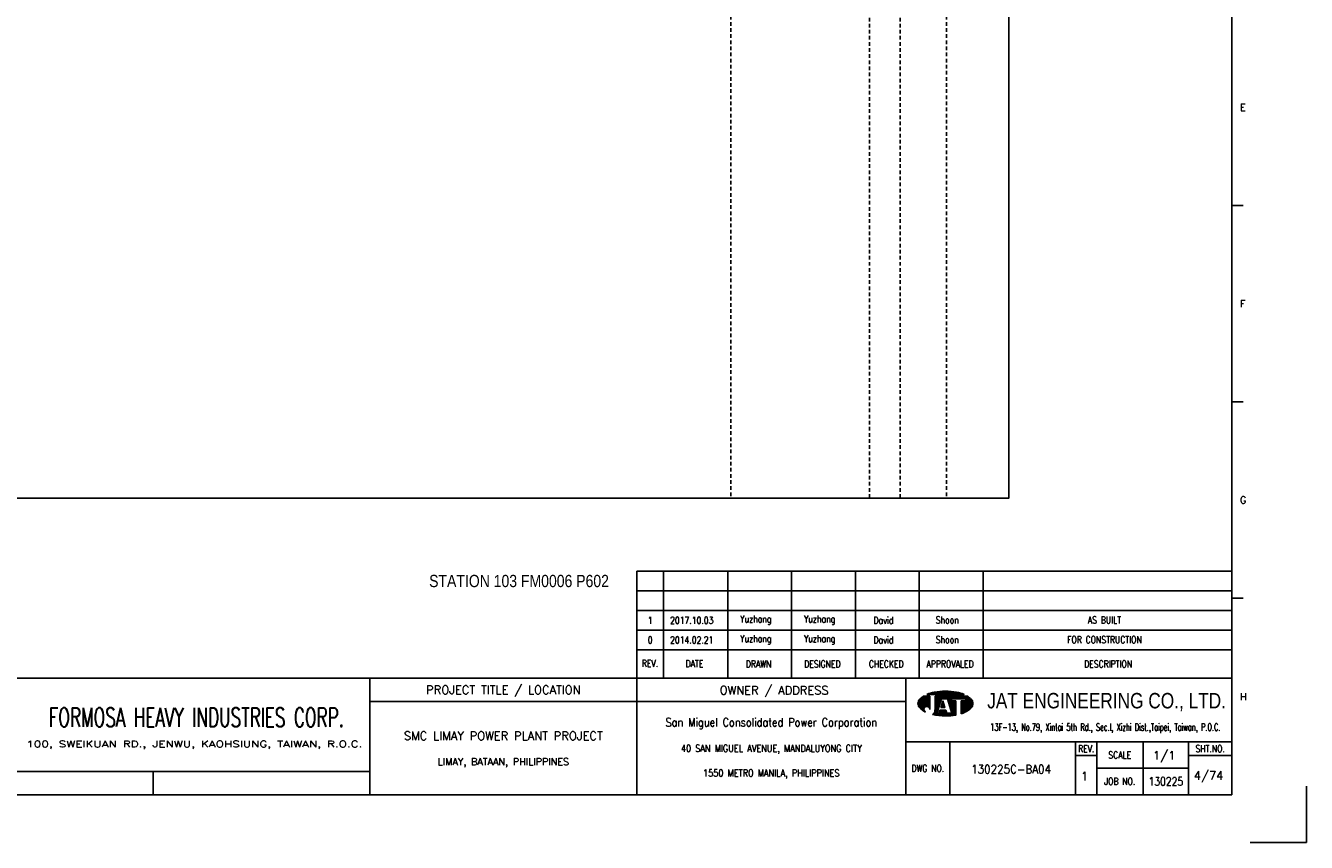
# Model space of a CAD drawing. Extents: x 1014 to 1980, y -77 to 606.
# Tile 2 of 3: x 1456 to 1980, y -77 to 258. Entities that reach past the tile are written whole.
import ezdxf
from ezdxf.enums import TextEntityAlignment as Align

# ---------------------------------------------------------------- set-up
doc = ezdxf.new("R2010")
doc.units = 0
doc.header["$MEASUREMENT"] = 0
doc.linetypes.add('HIDDEN', pattern=[4, 1.5, -1, 1.5])
doc.layers.get('0').update_dxf_attribs({"linetype": 'CONTINUOUS'})
doc.layers.get('DEFPOINTS').update_dxf_attribs({"linetype": 'CONTINUOUS'})
for name, color, linetype in [('B_DIM', 7, 'CONTINUOUS'), ('CON', 4, 'CONTINUOUS'), ('DCS', 7, 'CONTINUOUS'), ('HID', 2, 'HIDDEN'), ('T', 2, 'CONTINUOUS'), ('TEXT', 7, 'CONTINUOUS'), ('圖框CON', 4, 'CONTINUOUS'), ('框線', 6, 'CONTINUOUS')]:
    doc.layers.add(name, color=color, linetype=linetype)
doc.styles.add('AEH', font='simplex', dxfattribs={"width": 0.8, "bigfont": 'ae'})
doc.styles.add('DAYUKP', font='complex', dxfattribs={"bigfont": 'DAYUKP.SHX'})
doc.styles.add('E2', font='simplex.shx', dxfattribs={"height": 2})
doc.styles.add('E3', font='simplex.shx', dxfattribs={"height": 3})
doc.styles.add('ROMANS', font='romans', dxfattribs={"width": 0.8})
doc.styles.add('style3', font='ARIALN.TTF')
doc.styles.add('WMF-Arial0', font='arial.ttf')

# ---------------------------------------------------------------- blocks, each defined once
blk = doc.blocks.new('1880-TITLE_BLK')
at = {"layer": 'TEXT', "color": 2, "linetype": 'Continuous', "style": 'E3'}
for tag, p in [('SCALE', (790.95, 31.17)), ('DWG_NO', (736.41, 26.44)), ('REV', (762.59, 23.97)), ('SHT_NO', (806.74, 23.97))]:
    blk.add_attdef(tag, text='', height=3, dxfattribs=at).set_placement(p, align=Align.MIDDLE)
at = {"layer": 'TEXT', "linetype": 'Continuous', "style": 'E2', "width": 0.6}
for tag, p in [('REV_DATE', (418.65, 19.76)), ('APPR_DATE', (492.93, 19.76))]:
    blk.add_attdef(tag, text='', height=2, dxfattribs=at).set_placement(p, align=Align.MIDDLE_LEFT)
blk = doc.blocks.new('1')
at = {"layer": 'B_DIM'}
for p, q in [((2181.53, 118.11), (1938.08, 118.11)), ((1938.08, 74.29), (1938.08, 118.11)), ((1948.92, 74.29), (1948.92, 118.11)), ((1975.28, 74.29), (1975.28, 118.11)), ((2001.39, 74.29), (2001.39, 118.11)), ((2027.5, 74.29), (2027.5, 118.11)), ((2053.62, 74.29), (2053.62, 118.11)), ((2079.73, 74.29), (2079.73, 118.11)), ((2181.53, 110.07), (1938.08, 110.07)), ((1938.08, 77.93), (1938.08, 104.33)), ((2181.53, 102.03), (1938.08, 102.03)), ((2181.53, 93.99), (1938.08, 93.99)), ((2181.53, 85.95), (1938.08, 85.95))]:
    blk.add_line(p, q, dxfattribs=at)
at = {"layer": 'DEFPOINTS'}
blk.add_lwpolyline([(2189, 7.08), (2211.97, 7.08), (2211.97, 30.05)], dxfattribs=at)
at = {"layer": 'T', "color": 0, "lineweight": -3}
for p, q in [((2057.61, 67.67), (2058.11, 68.18)), ((2057.83, 67.67), (2058.43, 68.27)), ((2058.05, 67.67), (2058.73, 68.35)), ((2058.27, 67.67), (2059.03, 68.43)), ((2058.49, 67.67), (2059.32, 68.49)), ((2058.72, 67.67), (2059.6, 68.55)), ((2058.94, 67.67), (2059.87, 68.6)), ((2059.16, 67.67), (2060.14, 68.65)), ((2059.38, 67.67), (2060.41, 68.7)), ((2059.6, 67.67), (2060.67, 68.74)), ((2059.82, 67.67), (2060.93, 68.77)), ((2060.05, 67.67), (2061.18, 68.81)), ((2060.27, 67.67), (2061.44, 68.84)), ((2060.49, 67.67), (2061.69, 68.87)), ((2060.71, 67.67), (2061.93, 68.89)), ((2060.93, 67.67), (2062.18, 68.91)), ((2061.15, 67.67), (2062.42, 68.93)), ((2061.38, 67.67), (2062.66, 68.95)), ((2061.6, 67.67), (2062.89, 68.97)), ((2061.82, 67.67), (2063.13, 68.98)), ((2062.04, 67.67), (2063.36, 68.99)), ((2062.26, 67.67), (2063.59, 69)), ((2062.48, 67.67), (2063.82, 69)), ((2062.71, 67.67), (2064.04, 69.01)), ((2062.93, 67.67), (2064.27, 69.01)), ((2063.15, 67.67), (2064.49, 69.01)), ((2063.37, 67.67), (2064.71, 69.01)), ((2063.59, 67.67), (2064.92, 69)), ((2063.81, 67.67), (2065.14, 69)), ((2064.04, 67.67), (2065.35, 68.99)), ((2064.26, 67.67), (2065.56, 68.98)), ((2064.48, 67.67), (2065.78, 68.97)), ((2064.7, 67.67), (2065.98, 68.95)), ((2064.92, 67.67), (2066.19, 68.94)), ((2065.14, 67.67), (2066.4, 68.92)), ((2065.37, 67.67), (2066.6, 68.9)), ((2065.59, 67.67), (2066.8, 68.88)), ((2065.81, 67.67), (2067, 68.86)), ((2066.03, 67.67), (2067.2, 68.84)), ((2066.25, 67.67), (2067.4, 68.82)), ((2066.47, 67.67), (2067.6, 68.79)), ((2066.7, 67.67), (2067.79, 68.77)), ((2066.92, 67.67), (2067.98, 68.74)), ((2067.14, 67.67), (2068.18, 68.71)), ((2067.36, 67.67), (2068.37, 68.68)), ((2067.58, 67.67), (2068.56, 68.64)), ((2067.81, 67.67), (2068.75, 68.61)), ((2068.03, 67.67), (2068.93, 68.58)), ((2068.25, 67.67), (2069.12, 68.54)), ((2068.47, 67.67), (2069.3, 68.5)), ((2068.69, 67.67), (2069.48, 68.46)), ((2068.91, 67.67), (2069.66, 68.42)), ((2069.14, 67.67), (2069.84, 68.37)), ((2069.36, 67.67), (2070.01, 68.33)), ((2069.58, 67.67), (2070.19, 68.28)), ((2069.8, 67.67), (2070.36, 68.23)), ((2070.02, 67.67), (2070.53, 68.18)), ((2070.24, 67.67), (2070.7, 68.13)), ((2053.09, 63.82), (2056.14, 66.87)), ((2053.09, 64.04), (2055.92, 66.87)), ((2053.11, 63.62), (2056.36, 66.87)), ((2053.12, 64.29), (2055.7, 66.87)), ((2053.14, 63.43), (2056.58, 66.87)), ((2053.18, 63.25), (2056.8, 66.87)), ((2053.18, 64.57), (2055.47, 66.87)), ((2053.24, 63.08), (2057.03, 66.87)), ((2053.29, 64.91), (2055.25, 66.87)), ((2053.3, 62.92), (2057.25, 66.87)), ((2053.37, 62.77), (2057.47, 66.87)), ((2053.45, 62.63), (2057.69, 66.87)), ((2053.54, 62.5), (2057.91, 66.86)), ((2053.61, 65.45), (2054.47, 66.31)), ((2053.64, 62.37), (2057.91, 66.64)), ((2053.74, 62.25), (2057.91, 66.42)), ((2053.84, 62.14), (2057.91, 66.2)), ((2053.95, 62.02), (2057.91, 65.98)), ((2054.07, 61.91), (2057.91, 65.75)), ((2054.18, 61.8), (2057.91, 65.53)), ((2054.29, 61.7), (2057.91, 65.31)), ((2054.41, 61.59), (2057.91, 65.09)), ((2054.53, 61.49), (2057.91, 64.87)), ((2054.65, 61.39), (2057.91, 64.65)), ((2056.12, 62.63), (2057.91, 64.42)), ((2056.46, 62.75), (2057.91, 64.2)), ((2056.7, 62.77), (2057.91, 63.98)), ((2056.9, 62.75), (2057.91, 63.76)), ((2056.94, 67.67), (2057.09, 67.82)), ((2057.08, 62.71), (2057.91, 63.54)), ((2057.16, 67.67), (2057.44, 67.95)), ((2057.23, 62.64), (2057.91, 63.32)), ((2057.37, 62.56), (2057.91, 63.09)), ((2057.39, 67.67), (2057.78, 68.07)), ((2057.5, 62.46), (2057.91, 62.87)), ((2060.05, 63.24), (2063.68, 66.87)), ((2060.05, 63.46), (2063.46, 66.87)), ((2060.05, 63.68), (2063.23, 66.87)), ((2060.05, 63.9), (2063.01, 66.87)), ((2060.05, 64.13), (2062.79, 66.87)), ((2060.05, 64.35), (2062.57, 66.87)), ((2060.05, 64.57), (2062.35, 66.87)), ((2060.05, 64.79), (2062.13, 66.87)), ((2060.05, 65.01), (2061.9, 66.87)), ((2060.05, 65.23), (2061.68, 66.87)), ((2060.05, 65.46), (2061.46, 66.87)), ((2060.05, 66.12), (2060.79, 66.87)), ((2060.05, 66.34), (2060.57, 66.87)), ((2060.05, 66.56), (2060.35, 66.87)), ((2060.05, 66.79), (2060.13, 66.87)), ((2060.05, 65.68), (2061.24, 66.87)), ((2060.05, 65.9), (2061.02, 66.87)), ((2060.05, 63.02), (2062.67, 65.64)), ((2060.05, 62.8), (2062.57, 65.32)), ((2060.05, 62.57), (2062.47, 64.99)), ((2060.05, 62.35), (2062.36, 64.67)), ((2060.05, 62.13), (2062.26, 64.34)), ((2060.05, 61.91), (2062.16, 64.02)), ((2060.05, 61.69), (2062.05, 63.69)), ((2060.05, 61.46), (2061.95, 63.37)), ((2062.45, 62.32), (2063.71, 63.57)), ((2062.5, 62.58), (2063.65, 63.74)), ((2062.6, 62.91), (2063.6, 63.91)), ((2062.68, 62.32), (2063.76, 63.4)), ((2062.7, 63.23), (2063.55, 64.08)), ((2062.8, 63.56), (2063.49, 64.25)), ((2062.83, 65.8), (2063.9, 66.87)), ((2062.9, 62.32), (2063.81, 63.24)), ((2062.91, 63.88), (2063.44, 64.42)), ((2063.01, 64.2), (2063.39, 64.58)), ((2063.05, 65.8), (2064.12, 66.87)), ((2063.11, 64.53), (2063.33, 64.75)), ((2063.12, 62.32), (2063.87, 63.07)), ((2063.21, 64.85), (2063.28, 64.92)), ((2063.27, 65.8), (2064.34, 66.87)), ((2063.34, 62.32), (2063.92, 62.9)), ((2063.49, 65.8), (2064.56, 66.87)), ((2063.72, 65.8), (2064.79, 66.87)), ((2063.94, 65.8), (2065.01, 66.87)), ((2064.16, 65.8), (2065.23, 66.87)), ((2064.38, 65.8), (2065.45, 66.87)), ((2064.6, 65.8), (2065.67, 66.87)), ((2064.82, 65.8), (2065.89, 66.87)), ((2065.05, 65.8), (2066.12, 66.87)), ((2065.16, 65.69), (2066.34, 66.87)), ((2065.22, 65.53), (2066.56, 66.87)), ((2065.27, 65.36), (2066.78, 66.87)), ((2065.32, 65.19), (2067, 66.87)), ((2065.38, 65.02), (2067.22, 66.87)), ((2065.43, 64.85), (2067.45, 66.87)), ((2065.48, 64.69), (2067.67, 66.87)), ((2065.54, 64.52), (2066.74, 65.71)), ((2065.59, 64.35), (2066.74, 65.49)), ((2065.65, 64.18), (2066.74, 65.27)), ((2065.7, 64.01), (2066.74, 65.05)), ((2065.75, 63.84), (2066.9, 65)), ((2065.81, 63.68), (2067.12, 65)), ((2065.86, 63.51), (2067.35, 65)), ((2065.91, 63.34), (2067.57, 65)), ((2065.97, 63.17), (2067.79, 65)), ((2066.02, 63), (2068.01, 65)), ((2066.07, 62.84), (2068.23, 65)), ((2066.13, 62.67), (2068.46, 65)), ((2066.18, 62.5), (2068.61, 64.93)), ((2066.23, 62.33), (2068.61, 64.71)), ((2066.29, 62.16), (2068.61, 64.48)), ((2066.34, 61.99), (2068.61, 64.26)), ((2066.39, 61.83), (2068.61, 64.04)), ((2066.45, 61.66), (2068.61, 63.82)), ((2066.5, 61.49), (2068.61, 63.6)), ((2066.56, 61.32), (2068.61, 63.38)), ((2066.61, 61.15), (2068.61, 63.15)), ((2066.66, 60.99), (2068.61, 62.93)), ((2066.82, 65.8), (2067.89, 66.87)), ((2067.04, 65.8), (2068.11, 66.87)), ((2067.26, 65.8), (2068.33, 66.87)), ((2067.48, 65.8), (2068.55, 66.87)), ((2067.71, 65.8), (2068.78, 66.87)), ((2067.93, 65.8), (2069, 66.87)), ((2068.15, 65.8), (2069.22, 66.87)), ((2068.37, 65.8), (2069.44, 66.87)), ((2068.59, 65.8), (2069.66, 66.87)), ((2068.81, 65.8), (2069.88, 66.87)), ((2069.04, 65.8), (2070.11, 66.87)), ((2069.26, 65.8), (2070.33, 66.87)), ((2069.48, 65.8), (2070.55, 66.87)), ((2069.7, 65.8), (2070.77, 66.87)), ((2069.92, 65.8), (2070.99, 66.87)), ((2070.14, 65.8), (2071.21, 66.87)), ((2070.37, 65.8), (2071.44, 66.87)), ((2070.47, 67.67), (2070.87, 68.07)), ((2070.59, 65.8), (2071.66, 66.87)), ((2070.69, 67.67), (2071.03, 68.02)), ((2070.75, 63.08), (2074.07, 66.4)), ((2070.75, 62.86), (2074.19, 66.3)), ((2070.75, 62.63), (2074.31, 66.2)), ((2070.75, 62.41), (2074.43, 66.09)), ((2070.75, 62.19), (2074.54, 65.98)), ((2070.75, 61.97), (2074.66, 65.87)), ((2070.75, 61.75), (2074.77, 65.76)), ((2070.75, 61.53), (2074.87, 65.65)), ((2070.75, 61.3), (2074.98, 65.53)), ((2070.75, 61.08), (2075.08, 65.41)), ((2070.75, 60.86), (2075.17, 65.28)), ((2070.75, 60.64), (2075.25, 65.14)), ((2070.75, 63.96), (2071.78, 65)), ((2070.75, 63.74), (2072, 65)), ((2070.75, 63.52), (2072.22, 65)), ((2070.75, 63.3), (2072.45, 65)), ((2070.75, 64.41), (2071.34, 65)), ((2070.75, 64.19), (2071.56, 65)), ((2070.75, 64.85), (2070.89, 65)), ((2070.75, 64.63), (2071.12, 65)), ((2070.75, 60.42), (2075.33, 64.99)), ((2070.75, 60.2), (2075.39, 64.84)), ((2070.75, 59.97), (2075.45, 64.67)), ((2070.75, 59.75), (2075.5, 64.5)), ((2070.81, 65.8), (2071.88, 66.87)), ((2070.91, 67.67), (2071.2, 67.96)), ((2071.03, 65.8), (2072.1, 66.87)), ((2071.07, 59.85), (2075.53, 64.32)), ((2071.13, 67.67), (2071.36, 67.9)), ((2071.25, 65.8), (2072.32, 66.87)), ((2071.35, 67.67), (2071.52, 67.84)), ((2071.42, 59.97), (2075.56, 64.12)), ((2071.47, 65.8), (2072.54, 66.87)), ((2071.57, 67.67), (2071.68, 67.77)), ((2071.7, 65.8), (2072.77, 66.87)), ((2071.78, 60.12), (2075.57, 63.9)), ((2071.8, 67.67), (2071.83, 67.71)), ((2071.92, 65.8), (2072.99, 66.87)), ((2072.14, 65.8), (2073.21, 66.87)), ((2072.17, 60.28), (2075.55, 63.67)), ((2072.36, 65.8), (2073.43, 66.87)), ((2072.58, 65.8), (2073.57, 66.78)), ((2072.59, 60.48), (2075.51, 63.4)), ((2072.62, 65.62), (2073.7, 66.69)), ((2072.62, 65.39), (2073.83, 66.6)), ((2072.62, 65.17), (2073.95, 66.5)), ((2073.08, 60.75), (2075.42, 63.1)), ((2054.78, 61.29), (2055.59, 62.11)), ((2054.9, 61.2), (2055.48, 61.77)), ((2055.03, 61.11), (2055.46, 61.53)), ((2055.16, 61.01), (2055.47, 61.33)), ((2055.3, 60.93), (2055.52, 61.15)), ((2055.43, 60.84), (2055.59, 60.99)), ((2055.57, 60.76), (2055.67, 60.85)), ((2055.71, 60.67), (2055.76, 60.73)), ((2055.85, 60.59), (2055.88, 60.62)), ((2056, 60.52), (2056, 60.52)), ((2056.14, 60.44), (2056.14, 60.44)), ((2057.61, 62.35), (2057.91, 62.65)), ((2057.7, 62.23), (2057.91, 62.43)), ((2057.79, 62.09), (2057.91, 62.21)), ((2057.85, 61.93), (2057.91, 61.99)), ((2057.89, 61.75), (2057.91, 61.76)), ((2057.91, 61.54), (2057.91, 61.55)), ((2059.09, 59.4), (2061.43, 61.74)), ((2059.28, 59.36), (2061.33, 61.42)), ((2059.46, 59.32), (2061.23, 61.09)), ((2059.64, 59.29), (2061.12, 60.77)), ((2059.83, 59.25), (2061.02, 60.44)), ((2059.86, 60.39), (2061.54, 62.07)), ((2059.98, 60.73), (2061.64, 62.39)), ((2060.02, 59.22), (2060.92, 60.12)), ((2060.03, 61), (2061.74, 62.72)), ((2060.05, 61.24), (2060.05, 61.24)), ((2060.21, 59.19), (2060.93, 59.91)), ((2060.4, 59.16), (2061.15, 59.91)), ((2060.59, 59.13), (2061.38, 59.91)), ((2060.78, 59.1), (2061.6, 59.91)), ((2060.98, 59.07), (2063.16, 61.25)), ((2061.17, 59.04), (2063.38, 61.25)), ((2061.37, 59.02), (2063.6, 61.25)), ((2061.57, 59), (2063.82, 61.25)), ((2061.68, 59.99), (2062.94, 61.25)), ((2061.77, 58.97), (2064.04, 61.25)), ((2061.78, 60.32), (2062.71, 61.25)), ((2061.88, 60.64), (2062.49, 61.25)), ((2061.97, 58.95), (2064.27, 61.25)), ((2061.99, 60.96), (2062.27, 61.25)), ((2062.17, 58.94), (2064.45, 61.21)), ((2062.38, 58.92), (2064.51, 61.05)), ((2062.58, 58.9), (2064.56, 60.88)), ((2062.79, 58.89), (2064.61, 60.71)), ((2063, 58.88), (2064.67, 60.54)), ((2063.21, 58.87), (2064.72, 60.37)), ((2063.43, 58.86), (2064.77, 60.2)), ((2063.56, 62.32), (2063.97, 62.73)), ((2063.64, 58.85), (2064.82, 60.03)), ((2063.78, 62.32), (2064.03, 62.56)), ((2063.86, 58.85), (2064.92, 59.91)), ((2064.01, 62.32), (2064.08, 62.39)), ((2064.08, 58.84), (2065.15, 59.91)), ((2064.3, 58.84), (2065.37, 59.91)), ((2064.52, 58.84), (2065.59, 59.91)), ((2064.74, 58.85), (2065.81, 59.91)), ((2064.97, 58.85), (2066.03, 59.91)), ((2065.2, 58.86), (2066.25, 59.91)), ((2065.43, 58.87), (2066.48, 59.91)), ((2065.66, 58.88), (2066.7, 59.91)), ((2065.9, 58.89), (2066.92, 59.91)), ((2066.14, 58.91), (2068.61, 61.38)), ((2066.38, 58.93), (2068.61, 61.16)), ((2066.62, 58.95), (2068.61, 60.94)), ((2066.72, 60.82), (2068.61, 62.71)), ((2066.77, 60.65), (2068.61, 62.49)), ((2066.82, 60.48), (2068.61, 62.27)), ((2066.87, 58.97), (2068.61, 60.72)), ((2066.88, 60.31), (2068.61, 62.05)), ((2066.93, 60.14), (2068.61, 61.82)), ((2066.98, 59.98), (2068.61, 61.6)), ((2067.11, 59), (2068.61, 60.49)), ((2067.37, 59.03), (2068.61, 60.27)), ((2067.62, 59.06), (2068.61, 60.05)), ((2067.88, 59.1), (2068.61, 59.83)), ((2068.14, 59.14), (2068.61, 59.61)), ((2068.4, 59.18), (2068.61, 59.38)), ((2073.74, 61.19), (2075.24, 62.69))]:
    blk.add_line(p, q, dxfattribs=at)
at = {"layer": 'T', "lineweight": -3}
for p, q in [((2057.91, 66.87), (2055.21, 66.87)), ((2056.73, 67.67), (2071.93, 67.67)), ((2057.91, 66.87), (2057.91, 61.52)), ((2073.45, 66.87), (2060.05, 66.87)), ((2060.05, 66.33), (2060.05, 66.87)), ((2060.05, 66.87), (2060.05, 61.23)), ((2061.8, 63.05), (2060.05, 61.24)), ((2060.85, 59.91), (2062.72, 65.8)), ((2063.26, 65), (2062.41, 62.32)), ((2062.72, 65.8), (2065.13, 65.8)), ((2064.1, 62.32), (2063.26, 65)), ((2063.79, 65.8), (2065.13, 65.8)), ((2065.13, 65.8), (2067, 59.91)), ((2066.74, 65.8), (2072.62, 65.8)), ((2066.74, 65), (2066.74, 65.8)), ((2068.61, 65), (2066.74, 65)), ((2068.61, 65), (2068.61, 59.21)), ((2072.62, 65), (2070.75, 65)), ((2070.75, 65), (2070.75, 59.74)), ((2072.62, 65.8), (2072.62, 65)), ((2061.65, 59.91), (2060.85, 59.91)), ((2062.08, 61.25), (2061.65, 59.91)), ((2064.44, 61.25), (2062.08, 61.25)), ((2062.41, 62.32), (2064.1, 62.32)), ((2064.86, 59.91), (2064.44, 61.25)), ((2067, 59.91), (2064.86, 59.91))]:
    blk.add_line(p, q, dxfattribs=at)
for centre, major_axis, start_param, end_param in [((2062.5, 54), (-10.49, 10.49), 5.683021, 5.897183), ((2064.33, 44.23), (-17.52, 17.52), 5.497787, 5.683021), ((2064.33, 44.23), (17.52, 17.52), 0.600164, 0.785398), ((2066.16, 54), (10.49, 10.49), 0.386002, 0.600164), ((2055.58, 63.92), (1.76, 1.76), 1.614811, 2.356194), ((2055.58, 63.92), (-1.76, 1.76), 0.785398, 1.526782), ((2059.72, 60.14), (-5.73, 5.73), 6.088179, 6.3272), ((2068.93, 60.14), (-5.73, 5.73), 4.668374, 4.907395), ((2073.07, 63.92), (-1.76, 1.76), 3.926991, 4.668374), ((2073.07, 63.92), (1.76, 1.76), 4.756403, 5.497787), ((2059.72, 67.71), (5.73, 5.73), 3.097578, 3.478972), ((2056.68, 61.54), (-0.868, 0.868), 3.906164, 8.245601), ((2057.88, 61.28), (1.53, 1.53), 4.470635, 5.546585), ((2064.33, 83.62), (17.52, 17.52), 3.710226, 3.926991), ((2064.33, 83.62), (17.52, 17.52), 3.926991, 4.100643), ((2066.16, 73.85), (-10.49, 10.49), 2.670765, 2.781027), ((2068.93, 67.71), (-5.73, 5.73), 2.781027, 3.185607)]:
    blk.add_ellipse(centre, major_axis=major_axis, ratio=1, start_param=start_param, end_param=end_param, dxfattribs=at)
at = {"layer": '圖框CON'}
for p, q in [((2186.14, 267.8), (2181.53, 267.8)), ((2186.14, 187.4), (2181.53, 187.4)), ((2186.14, 107), (2181.53, 107)), ((2048.1, 48.3), (2181.53, 48.3)), ((2066.14, 48.3), (2066.14, 26.6)), ((2117.55, 48.3), (2117.55, 26.6)), ((2126.28, 48.3), (2126.28, 26.6)), ((2145.25, 26.6), (2145.25, 48.3)), ((2163.72, 26.6), (2163.72, 48.3)), ((2117.55, 42.62), (2126.28, 42.62)), ((2163.72, 42.62), (2181.53, 42.62)), ((2126.28, 37.45), (2163.72, 37.45)), ((1740.17, 36.15), (1740.17, 26.6))]:
    blk.add_line(p, q, dxfattribs=at)
for points in [[(1828.89, 26.6), (1828.89, 74.29)], [(1938.08, 26.6), (1938.08, 74.29)], [(2048.1, 26.6), (2048.1, 74.29)], [(2048.1, 64.75), (1828.89, 64.75)], [(1828.89, 36.15), (1802.67, 36.15), (1651.45, 36.15)]]:
    blk.add_lwpolyline(points, dxfattribs=at)
at = {"layer": '框線'}
for p, q in [((2181.53, 26.6), (2181.53, 669.81)), ((2181.53, 74.29), (1308.62, 74.29)), ((2181.53, 26.6), (1308.62, 26.6))]:
    blk.add_line(p, q, dxfattribs=at)
at = {"style": 'DAYUKP'}
for s, p in [('E', (2184.79, 307.99)), ('F', (2184.79, 227.59)), ('G', (2184.79, 147.19)), ('H', (2184.79, 66.79))]:
    blk.add_text(s, height=2.87, dxfattribs=at).set_placement(p, align=Align.MIDDLE_LEFT)
at = {"style": 'WMF-Arial0', "width": 0.8}
blk.add_text('JAT ENGINEERING CO., LTD.', height=6.3172, dxfattribs=at).set_placement((2130.24, 64.55), align=Align.MIDDLE)
at = {"color": 90, "ltscale": 500, "style": 'ROMANS', "width": 0.65}
blk.add_text('FORMOSA HEAVY INDUSTRIES CORP.', height=7.7366, dxfattribs=at).set_placement((1757.9, 58.28), align=Align.MIDDLE)
at = {"color": 2, "ltscale": 500, "style": 'ROMANS', "width": 0.85}
blk.add_text('San Miguel Consolidated Power Corporation', height=3.4457, dxfattribs=at).set_placement((1993.09, 56.23), align=Align.MIDDLE_CENTER)
at = {"color": 2, "ltscale": 500, "style": 'ROMANS'}
for s, height, p in [('SMC LIMAY POWER PLANT PROJECT', 3.4457, (1883.48, 50.7)), ('LIMAY, BATAAN, PHILIPPINES', 2.8714, (1883.48, 40.08))]:
    blk.add_text(s, height=height, dxfattribs=at).set_placement(p, align=Align.MIDDLE_CENTER)
at = {"color": 4, "ltscale": 500, "style": 'ROMANS', "width": 0.85}
for s, p in [('40 SAN MIGUEL AVENUE, MANDALUYONG CITY', (1993.09, 45.61)), ('1550 METRO MANILA, PHILIPPINES', (1993.09, 35.51))]:
    blk.add_text(s, height=2.8714, dxfattribs=at).set_placement(p, align=Align.MIDDLE_CENTER)
at = {"layer": 'B_DIM', "style": 'AEH', "width": 0.8}
for s, height, p in [('REV.', 2.871, (1943.45, 80.37)), ('DATE', 2.871, (1961.68, 80.21)), ('DRAWN', 2.871, (1987.87, 80.12)), ('DESIGNED', 2.871, (2013.98, 80.12)), ('CHECKED', 2.871, (2040.1, 80.12)), ('APPROVALED', 2.871, (2066.21, 80.12)), ('DESCRIPTION', 2.8714, (2130.87, 80.12))]:
    blk.add_text(s, height=height, dxfattribs=at).set_placement(p, align=Align.MIDDLE)
at = {"layer": 'HID', "ltscale": 500, "style": 'ROMANS'}
for s, p in [('PROJECT TITLE / LOCATION', (1883.48, 69.28)), ('OWNER / ADDRESS', (1994.25, 69.12))]:
    blk.add_text(s, height=3.4457, dxfattribs=at).set_placement(p, align=Align.MIDDLE)
at = {"layer": 'HID', "style": 'ROMANS', "width": 1.216198}
blk.add_text('100, SWEIKUAN RD., JENWU, KAOHSIUNG, TAIWAN, R.O.C.', height=2.5897, dxfattribs=at).set_placement((1688.31, 46.06), (1825.84, 46.06), align=Align.FIT)
at = {"layer": 'HID', "color": 7, "style": 'ROMANS', "width": 0.8}
for s, p in [('REV.', (2121.92, 45.46)), ('SHT.NO.', (2172.62, 45.46)), ('SCALE', (2135.64, 42.87)), ('DWG NO.', (2057.12, 37.45)), ('JOB NO.', (2135.64, 32.03))]:
    blk.add_text(s, height=2.871, dxfattribs=at).set_placement(p, align=Align.MIDDLE)
at = {"layer": 'T', "color": 2, "ltscale": 500, "style": 'ROMANS', "width": 0.65}
blk.add_text('13F-13, No.79, Xintai 5th Rd., Sec.I, Xizhi Dist.,Taipei, Taiwan, P.O.C.', height=2.8714, dxfattribs=at).set_placement((2129.74, 52.81), align=Align.CENTER)

msp = doc.modelspace()

# ---------------------------------------------------------------- linework, layer by layer
at = {"layer": 'CON'}
msp.add_lwpolyline([(1144.1, 564.04), (1858.1, 564.04), (1858.1, 64.24), (1144.1, 64.24)], close=True, dxfattribs=at)
at = {"layer": 'HID'}
for p, q in [((1744.35, 564.04), (1744.35, 64.24)), ((1801.05, 563.34), (1801.05, 64.24)), ((1813.65, 563.34), (1813.65, 64.24)), ((1832.55, 564.04), (1832.55, 64.24))]:
    msp.add_line(p, q, dxfattribs=at)

# ---------------------------------------------------------------- block references
msp.add_blockref('1', (-232.17, -83.79))
at = {"layer": 'TEXT', "color": 0}
ref = msp.add_blockref('1880-TITLE_BLK', (1013.18, -77.13), dxfattribs=dict(at, xscale=1.148576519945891, yscale=1.148576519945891, zscale=1.148576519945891))
ref.add_attrib('DWG_NO', '130225C-BA04', dxfattribs={"color": 2, "linetype": 'Continuous', "height": 3.4457, "style": 'E3', "width": 0.9}).set_placement((1859, -46.75), align=Align.MIDDLE)
ref.add_attrib('REV', '1', dxfattribs={"color": 2, "linetype": 'Continuous', "height": 3.45, "style": 'E3'}).set_placement((1889.08, -49.59), align=Align.MIDDLE)
ref.add_attrib('SCALE', '1/1', dxfattribs={"color": 2, "linetype": 'Continuous', "height": 3.446, "style": 'E3'}).set_placement((1921.64, -41.33), align=Align.MIDDLE)
ref.add_attrib('SHT_NO', '4/74', dxfattribs={"color": 2, "linetype": 'Continuous', "height": 3.446, "style": 'E3'}).set_placement((1939.79, -49.59), align=Align.MIDDLE)

# ---------------------------------------------------------------- texts
at = {"layer": 'DCS', "linetype": 'ByBlock', "style": 'style3'}
msp.add_text('STATION 103 FM0006 P602', height=5, dxfattribs=at).set_placement((1620.95, 27.78))
at = {"layer": 'T', "style": 'AEH', "width": 0.8}
for s, height, p in [('1', 2.87, (1711.36, 14.19)), ('2017.10.03', 2.871, (1728.37, 14.22)), ('Yuzhang', 2.871, (1754.57, 14.3)), ('Yuzhang', 2.871, (1780.68, 14.3)), ('David', 2.871, (1806.79, 14.3)), ('Shoon', 2.871, (1832.91, 14.3)), ('AS BUILT', 2.871, (1897.18, 14.3)), ('0', 2.87, (1711.36, 6.15)), ('2014.02.21', 2.871, (1728.37, 6.18)), ('Yuzhang', 2.871, (1754.57, 6.26)), ('Yuzhang', 2.871, (1780.68, 6.26)), ('David', 2.871, (1806.79, 6.26)), ('Shoon', 2.871, (1832.91, 6.26)), ('FOR CONSTRUCTION', 2.8714, (1897.18, 6.26))]:
    msp.add_text(s, height=height, dxfattribs=at).set_placement(p, align=Align.MIDDLE)
at = {"layer": 'TEXT', "color": 2, "style": 'E3', "width": 0.8}
msp.add_text('130225', height=3.446, dxfattribs=at).set_placement((1922.31, -51.76), align=Align.MIDDLE_CENTER)

doc.saveas('drawing.dxf')
